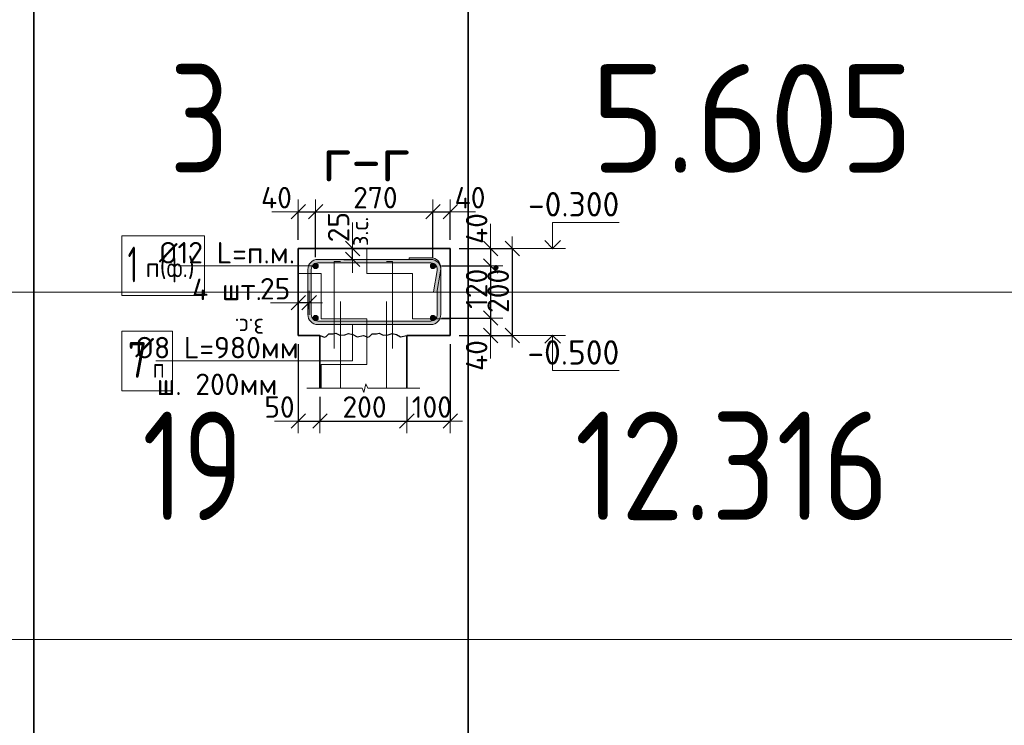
# Model space of a CAD drawing. Header units: metres. Extents: x -38 to 98, y -15 to 19.
# Tile 60 of 64: x 81.63 to 83.89, y 4.94 to 6.57. Entities that reach past the tile are written whole.
import ezdxf

# ---------------------------------------------------------------- set-up
doc = ezdxf.new("R2010")
doc.units = ezdxf.units.M
doc.header["$PDMODE"] = 65
doc.linetypes.add('______2', pattern=[0.27, 0.2, -0.07])
doc.layers.add('XR$4$Размерная линия_ общее', color=7, linetype='Continuous', lineweight=13)
doc.layers.add('XR$4$Текст_ общее_1', color=7, linetype='Continuous', lineweight=13)
doc.styles.add('ISOCPEUR', font='txt')
doc.dimstyles.new('DIMSTYLE_24', dxfattribs={"dimtxt": 0.0495, "dimasz": 0.0555, "dimexe": 0, "dimexo": 0, "dimgap": 0.02475, "dimtad": 2, "dimdec": 0, "dimlfac": 1000, "dimrnd": 1, "dimzin": 12, "dimdsep": 46, "dimtxsty": 'ISOCPEUR', "dimblk1": 'ALL_ML_STRICH', "dimblk2": 'ALL_ML_STRICH', "dimsah": 1, "dimcen": 0, "dimclrd": 7, "dimclre": 256, "dimclrt": 7, "dimadec": 0, "dimazin": 0, "dimtfac": 1, "dimtdec": 0, "dimtix": 1, "dimtmove": 2, "dimatfit": 3, "dimfxl": 0, "dimtvp": 1.2, "dimtzin": 0, "dimlwd": 0, "dimlwe": -3, "dimarcsym": 0})
doc.dimstyles.new('DIMSTYLE_26', dxfattribs={"dimtxt": 0.0495, "dimasz": 0.0555, "dimexe": 0, "dimexo": 0, "dimgap": 0.02475, "dimtad": 2, "dimdec": 0, "dimlfac": 1000, "dimrnd": 1, "dimzin": 12, "dimdsep": 46, "dimtxsty": 'ISOCPEUR', "dimblk1": 'ALL_ML_STRICH', "dimblk2": 'ALL_ML_STRICH', "dimsah": 1, "dimcen": 0, "dimclrd": 7, "dimclre": 256, "dimclrt": 7, "dimadec": 0, "dimazin": 0, "dimtfac": 1, "dimtdec": 0, "dimtix": 1, "dimtmove": 2, "dimatfit": 3, "dimfxl": 0, "dimtzin": 0, "dimlwd": 0, "dimlwe": -3, "dimarcsym": 0})

# ---------------------------------------------------------------- blocks, each defined once
blk = doc.blocks.new('ЭЛЕМЕНТ_УЗОРА_11')
at = {"color": 7, "linetype": 'Continuous', "lineweight": 13, "transparency": 33554687}
blk.add_line((82.5472, 5.7207), (82.5472, 5.7207), dxfattribs=at)
blk.add_lwpolyline([(82.2872, 5.7207), (82.4144, 5.7207), (82.418, 5.7107), (82.423, 5.7307), (82.4271, 5.7207), (82.5472, 5.7207)], dxfattribs=at)
blk = doc.blocks.new('ЭЛЕМЕНТ_УЗОРА_12')
at = {"color": 7, "linetype": 'Continuous', "lineweight": 25, "transparency": 33554687}
blk.add_line((82.5172, 5.8422), (82.5172, 5.8422), dxfattribs=at)
for points in [[(82.3172, 5.8422), (82.3272, 5.8382), (82.3315, 5.8401), (82.3372, 5.8462), (82.3472, 5.8462), (82.3533, 5.8473), (82.3627, 5.8432), (82.3741, 5.8434), (82.3831, 5.8469), (82.393, 5.8447), (82.4026, 5.8392), (82.4172, 5.8422)], [(82.4172, 5.8422), (82.4272, 5.8382), (82.4315, 5.8401), (82.4372, 5.8462), (82.4472, 5.8462), (82.4533, 5.8473), (82.4627, 5.8432), (82.4741, 5.8434), (82.4831, 5.8469), (82.493, 5.8447), (82.5026, 5.8392), (82.5172, 5.8422)]]:
    blk.add_lwpolyline(points, dxfattribs=at)
blk = doc.blocks.new('СЛОЖНЫЙ_ОБЪЕКТ_38')
at = {"color": 7, "linetype": 'Continuous', "lineweight": 13, "transparency": 33554687}
blk.add_line((82.8826, 5.8422), (82.7826, 5.8422), dxfattribs=at)
at = {"color": 7, "linetype": 'Continuous', "lineweight": 35, "transparency": 33554687}
blk.add_lwpolyline([(82.8345, 5.8241), (82.8526, 5.8422), (82.8708, 5.8241)], dxfattribs=at)
at = {"color": 7, "linetype": 'Continuous', "lineweight": 13, "transparency": 33554687}
blk.add_lwpolyline([(82.8526, 5.8422), (82.8526, 5.7612), (83.0061, 5.7612)], dxfattribs=at)
blk = doc.blocks.new('СЛОЖНЫЙ_ОБЪЕКТ_39')
at = {"color": 7, "linetype": 'Continuous', "lineweight": 13, "transparency": 33554687}
blk.add_line((82.8826, 6.0422), (82.7826, 6.0422), dxfattribs=at)
blk.add_lwpolyline([(82.8526, 6.0422), (82.8526, 6.1022), (83.0061, 6.1022)], dxfattribs=at)
at = {"color": 7, "linetype": 'Continuous', "lineweight": 35, "transparency": 33554687}
blk.add_lwpolyline([(82.8345, 6.0604), (82.8526, 6.0422), (82.8708, 6.0604)], dxfattribs=at)
blk = doc.blocks.new('СЛОЖНЫЙ_ОБЪЕКТ_57')
at = {"linetype": 'Continuous', "lineweight": 18, "true_color": 0xae9e9e, "transparency": 33554687}
h = blk.add_hatch(color=253, dxfattribs=at)
h.paths.add_polyline_path([(82.3122, 6.0172), (82.5722, 6.0172), (82.5767, 6.0168), (82.5809, 6.0155), (82.5849, 6.0134), (82.5883, 6.0106), (82.5912, 6.0072), (82.5934, 6.0033), (82.5947, 5.9991), (82.5952, 5.9947), (82.5949, 5.9902), (82.5952, 5.9922), (82.5952, 5.8902), (82.5949, 5.8862), (82.5939, 5.8824), (82.5922, 5.8787), (82.5899, 5.8754), (82.587, 5.8726), (82.5837, 5.8703), (82.5801, 5.8686), (82.5762, 5.8676), (82.5722, 5.8672), (82.3122, 5.8672), (82.3083, 5.8676), (82.3044, 5.8686), (82.3007, 5.8703), (82.2975, 5.8726), (82.2946, 5.8754), (82.2923, 5.8787), (82.2906, 5.8824), (82.2896, 5.8862), (82.2892, 5.8902), (82.2892, 5.9942), (82.2896, 5.9982), (82.2906, 6.0021), (82.2923, 6.0057), (82.2946, 6.009), (82.2975, 6.0118), (82.3007, 6.0141), (82.3044, 6.0158), (82.3083, 6.0169)], flags=16)
h.paths.add_polyline_path([(82.3071, 5.8761), (82.3096, 5.8754), (82.3122, 5.8752), (82.5722, 5.8752), (82.5748, 5.8754), (82.5774, 5.8761), (82.5797, 5.8772), (82.5819, 5.8787), (82.5837, 5.8806), (82.5852, 5.8827), (82.5863, 5.8851), (82.587, 5.8876), (82.5872, 5.8902), (82.5872, 5.9468), (82.5862, 5.941), (82.5783, 5.9424), (82.587, 5.9916), (82.5872, 5.9942), (82.587, 5.9968), (82.5863, 5.9994), (82.5852, 6.0017), (82.5837, 6.0039), (82.5819, 6.0057), (82.5797, 6.0072), (82.5774, 6.0083), (82.5748, 6.009), (82.5722, 6.0092), (82.3122, 6.0092), (82.3096, 6.009), (82.3071, 6.0083), (82.3047, 6.0072), (82.3026, 6.0057), (82.3008, 6.0039), (82.2993, 6.0017), (82.2981, 5.9994), (82.2975, 5.9968), (82.2972, 5.9942), (82.2972, 5.8902), (82.2975, 5.8876), (82.2981, 5.8851), (82.2993, 5.8827), (82.3008, 5.8806), (82.3026, 5.8787), (82.3047, 5.8772)])
blk.add_hatch(color=253, dxfattribs=at).paths.add_polyline_path([(82.5762, 6.0209), (82.5801, 6.0198), (82.5837, 6.0181), (82.587, 6.0158), (82.5899, 6.013), (82.5922, 6.0097), (82.5939, 6.0061), (82.5949, 6.0022), (82.5953, 5.9972), (82.5934, 6.0033), (82.5912, 6.0072), (82.5883, 6.0106), (82.5849, 6.0134), (82.5809, 6.0155), (82.5767, 6.0168), (82.5722, 6.0172), (82.5222, 6.0172), (82.5222, 6.0212), (82.5722, 6.0212)], flags=16)
at = {"color": 7, "linetype": 'Continuous', "lineweight": 18, "transparency": 33554687}
for p, q in [((82.3122, 6.0172), (82.5722, 6.0172)), ((82.3122, 6.0092), (82.5722, 6.0092)), ((82.5222, 6.0212), (82.5722, 6.0212)), ((82.5222, 6.0212), (82.5222, 6.0172)), ((82.2892, 5.9942), (82.2892, 5.8902)), ((82.2972, 5.9942), (82.2972, 5.8902)), ((82.587, 5.9916), (82.5783, 5.9424)), ((82.5949, 5.9902), (82.5862, 5.941)), ((82.5952, 5.9982), (82.5952, 5.8902)), ((82.5862, 5.941), (82.5783, 5.9424)), ((82.5872, 5.9468), (82.5872, 5.8902)), ((82.3122, 5.8752), (82.5722, 5.8752)), ((82.3122, 5.8672), (82.5722, 5.8672))]:
    blk.add_line(p, q, dxfattribs=at)
for centre, radius, start, end in [((82.3122, 5.9942), 0.023, 90, 180), ((82.3122, 5.9942), 0.015, 90, 180), ((82.5722, 5.9982), 0.023, 0, 90), ((82.5722, 5.9942), 0.023, 350, 90), ((82.5722, 5.9942), 0.015, 0, 90), ((82.5722, 5.9942), 0.015, 350, 90), ((82.3122, 5.8902), 0.023, 180, 270), ((82.3122, 5.8902), 0.015, 180, 270), ((82.5722, 5.8902), 0.015, 270, 0), ((82.5722, 5.8902), 0.023, 270, 0)]:
    blk.add_arc(centre, radius, start, end, dxfattribs=at)
blk = doc.blocks.new('ALL_ML_STRICH')
at = {"color": 0, "linetype": 'ByBlock', "lineweight": -2}
for p, q in [((0, -0.5), (0, 0.5)), ((-1, 0), (0.5, 0)), ((-0.3, -0.3), (0.3, 0.3))]:
    blk.add_line(p, q, dxfattribs=at)
blk = doc.blocks.new('*D410')
at = {"layer": 'DEFPOINTS', "color": 7, "linetype": 'Continuous', "lineweight": 13, "transparency": 33554687}
for p in [(82.6172, 6.0422), (82.7597, 6.0422), (82.6172, 5.8422)]:
    blk.add_point(p, dxfattribs=at)
at = {"layer": 'XR$4$Размерная линия_ общее', "color": 253, "linetype": 'Continuous', "lineweight": -2, "true_color": 0xa0a0a0, "transparency": 33554687}
for p, q in [((82.6372, 6.0422), (82.7597, 6.0422)), ((82.6372, 5.8422), (82.7597, 5.8422))]:
    blk.add_line(p, q, dxfattribs=at)
at = {"layer": 'XR$4$Размерная линия_ общее', "color": 7, "linetype": 'Continuous', "lineweight": -2, "transparency": 33554687}
blk.add_line((82.7597, 6.0422), (82.7597, 5.8422), dxfattribs=at)
at = {"layer": 'XR$4$Размерная линия_ общее', "color": 7, "linetype": 'Continuous', "lineweight": 13, "transparency": 33554687, "xscale": 0.0555, "yscale": 0.0555, "zscale": 0.0555}
for p, rotation in [((82.7597, 6.0422), 90), ((82.7597, 5.8422), 270)]:
    blk.add_blockref('ALL_ML_STRICH', p, dxfattribs=dict(at, rotation=rotation))
at = {"layer": 'XR$4$Размерная линия_ общее', "color": 7, "linetype": 'Continuous', "lineweight": 13, "transparency": 33554687, "insert": (82.7274, 5.9447), "char_height": 0.0495, "width": 0.1485, "attachment_point": 5, "rotation": 90, "style": 'ISOCPEUR'}
blk.add_mtext('\\A1;{200}', dxfattribs=at)
blk = doc.blocks.new('*D411')
at = {"layer": 'DEFPOINTS', "color": 7, "linetype": 'Continuous', "lineweight": 13, "transparency": 33554687}
for p in [(82.6172, 6.0422), (82.71, 6.0422), (82.5772, 6.0022)]:
    blk.add_point(p, dxfattribs=at)
at = {"layer": 'XR$4$Размерная линия_ общее', "color": 253, "linetype": 'Continuous', "lineweight": -2, "true_color": 0xa0a0a0, "transparency": 33554687}
for p, q in [((82.6372, 6.0422), (82.71, 6.0422)), ((82.5972, 6.0022), (82.71, 6.0022))]:
    blk.add_line(p, q, dxfattribs=at)
at = {"layer": 'XR$4$Размерная линия_ общее', "color": 7, "linetype": 'Continuous', "lineweight": -2, "transparency": 33554687}
blk.add_line((82.71, 6.0422), (82.71, 6.0022), dxfattribs=at)
at = {"layer": 'XR$4$Размерная линия_ общее', "color": 7, "linetype": 'Continuous', "lineweight": 13, "transparency": 33554687, "xscale": 0.0555, "yscale": 0.0555, "zscale": 0.0555}
for p, rotation in [((82.71, 6.0422), 90), ((82.71, 6.0022), 270)]:
    blk.add_blockref('ALL_ML_STRICH', p, dxfattribs=dict(at, rotation=rotation))
at = {"layer": 'XR$4$Размерная линия_ общее', "color": 7, "linetype": 'Continuous', "lineweight": 13, "transparency": 33554687, "insert": (82.6778, 6.0882), "char_height": 0.0495, "width": 0.099, "attachment_point": 5, "rotation": 90, "style": 'ISOCPEUR'}
blk.add_mtext('\\A1;{40}', dxfattribs=at)
blk = doc.blocks.new('*D412')
at = {"layer": 'DEFPOINTS', "color": 7, "linetype": 'Continuous', "lineweight": 13, "transparency": 33554687}
for p in [(82.5772, 6.0022), (82.71, 6.0022), (82.5772, 5.8822)]:
    blk.add_point(p, dxfattribs=at)
at = {"layer": 'XR$4$Размерная линия_ общее', "color": 253, "linetype": 'Continuous', "lineweight": -2, "true_color": 0xa0a0a0, "transparency": 33554687}
for p, q in [((82.5972, 6.0022), (82.71, 6.0022)), ((82.5972, 5.8822), (82.71, 5.8822))]:
    blk.add_line(p, q, dxfattribs=at)
at = {"layer": 'XR$4$Размерная линия_ общее', "color": 7, "linetype": 'Continuous', "lineweight": -2, "transparency": 33554687}
blk.add_line((82.71, 6.0022), (82.71, 5.8822), dxfattribs=at)
at = {"layer": 'XR$4$Размерная линия_ общее', "color": 7, "linetype": 'Continuous', "lineweight": 13, "transparency": 33554687, "xscale": 0.0555, "yscale": 0.0555, "zscale": 0.0555}
for p, rotation in [((82.71, 6.0022), 90), ((82.71, 5.8822), 270)]:
    blk.add_blockref('ALL_ML_STRICH', p, dxfattribs=dict(at, rotation=rotation))
at = {"layer": 'XR$4$Размерная линия_ общее', "color": 7, "linetype": 'Continuous', "lineweight": 13, "transparency": 33554687, "insert": (82.6777, 5.9496), "char_height": 0.0495, "width": 0.1485, "attachment_point": 5, "rotation": 90, "style": 'ISOCPEUR'}
blk.add_mtext('\\A1;{120}', dxfattribs=at)
blk = doc.blocks.new('*D413')
at = {"layer": 'DEFPOINTS', "color": 7, "linetype": 'Continuous', "lineweight": 13, "transparency": 33554687}
for p in [(82.5772, 5.8822), (82.71, 5.8822), (82.6172, 5.8422)]:
    blk.add_point(p, dxfattribs=at)
at = {"layer": 'XR$4$Размерная линия_ общее', "color": 253, "linetype": 'Continuous', "lineweight": -2, "true_color": 0xa0a0a0, "transparency": 33554687}
for p, q in [((82.5972, 5.8822), (82.71, 5.8822)), ((82.6372, 5.8422), (82.71, 5.8422))]:
    blk.add_line(p, q, dxfattribs=at)
at = {"layer": 'XR$4$Размерная линия_ общее', "color": 7, "linetype": 'Continuous', "lineweight": -2, "transparency": 33554687}
blk.add_line((82.71, 5.8822), (82.71, 5.8422), dxfattribs=at)
at = {"layer": 'XR$4$Размерная линия_ общее', "color": 7, "linetype": 'Continuous', "lineweight": 13, "transparency": 33554687, "xscale": 0.0555, "yscale": 0.0555, "zscale": 0.0555}
for p, rotation in [((82.71, 5.8822), 90), ((82.71, 5.8422), 270)]:
    blk.add_blockref('ALL_ML_STRICH', p, dxfattribs=dict(at, rotation=rotation))
at = {"layer": 'XR$4$Размерная линия_ общее', "color": 7, "linetype": 'Continuous', "lineweight": 13, "transparency": 33554687, "insert": (82.6777, 5.7959), "char_height": 0.0495, "width": 0.099, "attachment_point": 5, "rotation": 90, "style": 'ISOCPEUR'}
blk.add_mtext('\\A1;{40}', dxfattribs=at)
blk = doc.blocks.new('*D414')
at = {"layer": 'DEFPOINTS', "color": 7, "linetype": 'Continuous', "lineweight": 13, "transparency": 33554687}
for p in [(82.2672, 5.8422), (82.3172, 5.7207), (82.2672, 5.6451)]:
    blk.add_point(p, dxfattribs=at)
at = {"layer": 'XR$4$Размерная линия_ общее', "color": 253, "linetype": 'Continuous', "lineweight": -2, "true_color": 0xa0a0a0, "transparency": 33554687}
for p, q in [((82.2672, 5.8222), (82.2672, 5.6451)), ((82.3172, 5.7007), (82.3172, 5.6451))]:
    blk.add_line(p, q, dxfattribs=at)
at = {"layer": 'XR$4$Размерная линия_ общее', "color": 7, "linetype": 'Continuous', "lineweight": -2, "transparency": 33554687}
blk.add_line((82.2672, 5.6451), (82.3172, 5.6451), dxfattribs=at)
at = {"layer": 'XR$4$Размерная линия_ общее', "color": 7, "linetype": 'Continuous', "lineweight": 13, "transparency": 33554687, "xscale": 0.0555, "yscale": 0.0555, "zscale": 0.0555, "rotation": 180}
blk.add_blockref('ALL_ML_STRICH', (82.2672, 5.6451), dxfattribs=at)
at = {"layer": 'XR$4$Размерная линия_ общее', "color": 7, "linetype": 'Continuous', "lineweight": 13, "transparency": 33554687, "xscale": 0.0555, "yscale": 0.0555, "zscale": 0.0555}
blk.add_blockref('ALL_ML_STRICH', (82.3172, 5.6451), dxfattribs=at)
at = {"layer": 'XR$4$Размерная линия_ общее', "color": 7, "linetype": 'Continuous', "lineweight": 13, "transparency": 33554687, "insert": (82.2239, 5.6774), "char_height": 0.0495, "width": 0.099, "attachment_point": 5, "style": 'ISOCPEUR'}
blk.add_mtext('\\A1;{50}', dxfattribs=at)
blk = doc.blocks.new('*D415')
at = {"layer": 'DEFPOINTS', "color": 7, "linetype": 'Continuous', "lineweight": 13, "transparency": 33554687}
for p in [(82.3172, 5.7207), (82.5172, 5.7207), (82.3172, 5.6451)]:
    blk.add_point(p, dxfattribs=at)
at = {"layer": 'XR$4$Размерная линия_ общее', "color": 253, "linetype": 'Continuous', "lineweight": -2, "true_color": 0xa0a0a0, "transparency": 33554687}
for p, q in [((82.3172, 5.7007), (82.3172, 5.6451)), ((82.5172, 5.7007), (82.5172, 5.6451))]:
    blk.add_line(p, q, dxfattribs=at)
at = {"layer": 'XR$4$Размерная линия_ общее', "color": 7, "linetype": 'Continuous', "lineweight": -2, "transparency": 33554687}
blk.add_line((82.3172, 5.6451), (82.5172, 5.6451), dxfattribs=at)
at = {"layer": 'XR$4$Размерная линия_ общее', "color": 7, "linetype": 'Continuous', "lineweight": 13, "transparency": 33554687, "xscale": 0.0555, "yscale": 0.0555, "zscale": 0.0555, "rotation": 180}
blk.add_blockref('ALL_ML_STRICH', (82.3172, 5.6451), dxfattribs=at)
at = {"layer": 'XR$4$Размерная линия_ общее', "color": 7, "linetype": 'Continuous', "lineweight": 13, "transparency": 33554687, "xscale": 0.0555, "yscale": 0.0555, "zscale": 0.0555}
blk.add_blockref('ALL_ML_STRICH', (82.5172, 5.6451), dxfattribs=at)
at = {"layer": 'XR$4$Размерная линия_ общее', "color": 7, "linetype": 'Continuous', "lineweight": 13, "transparency": 33554687, "insert": (82.4197, 5.6774), "char_height": 0.0495, "width": 0.1485, "attachment_point": 5, "style": 'ISOCPEUR'}
blk.add_mtext('\\A1;{200}', dxfattribs=at)
blk = doc.blocks.new('*D416')
at = {"layer": 'DEFPOINTS', "color": 7, "linetype": 'Continuous', "lineweight": 13, "transparency": 33554687}
for p in [(82.6172, 5.8422), (82.5172, 5.7207), (82.5172, 5.6451)]:
    blk.add_point(p, dxfattribs=at)
at = {"layer": 'XR$4$Размерная линия_ общее', "color": 253, "linetype": 'Continuous', "lineweight": -2, "true_color": 0xa0a0a0, "transparency": 33554687}
for p, q in [((82.6172, 5.8222), (82.6172, 5.6451)), ((82.5172, 5.7007), (82.5172, 5.6451))]:
    blk.add_line(p, q, dxfattribs=at)
at = {"layer": 'XR$4$Размерная линия_ общее', "color": 7, "linetype": 'Continuous', "lineweight": -2, "transparency": 33554687}
blk.add_line((82.5172, 5.6451), (82.6172, 5.6451), dxfattribs=at)
at = {"layer": 'XR$4$Размерная линия_ общее', "color": 7, "linetype": 'Continuous', "lineweight": 13, "transparency": 33554687, "xscale": 0.0555, "yscale": 0.0555, "zscale": 0.0555, "rotation": 180}
blk.add_blockref('ALL_ML_STRICH', (82.5172, 5.6451), dxfattribs=at)
at = {"layer": 'XR$4$Размерная линия_ общее', "color": 7, "linetype": 'Continuous', "lineweight": 13, "transparency": 33554687, "xscale": 0.0555, "yscale": 0.0555, "zscale": 0.0555}
blk.add_blockref('ALL_ML_STRICH', (82.6172, 5.6451), dxfattribs=at)
at = {"layer": 'XR$4$Размерная линия_ общее', "color": 7, "linetype": 'Continuous', "lineweight": 13, "transparency": 33554687, "insert": (82.5747, 5.6774), "char_height": 0.0495, "width": 0.1485, "attachment_point": 5, "style": 'ISOCPEUR'}
blk.add_mtext('\\A1;{100}', dxfattribs=at)
blk = doc.blocks.new('*D417')
at = {"layer": 'DEFPOINTS', "color": 7, "linetype": 'Continuous', "lineweight": 13, "transparency": 33554687}
for p in [(82.2922, 5.9175), (82.2672, 5.8775), (82.2922, 5.8825)]:
    blk.add_point(p, dxfattribs=at)
at = {"layer": 'XR$4$Размерная линия_ общее', "color": 253, "linetype": 'Continuous', "lineweight": -2, "true_color": 0xa0a0a0, "transparency": 33554687}
for p, q in [((82.2672, 5.8975), (82.2672, 5.9175)), ((82.2922, 5.9025), (82.2922, 5.9175))]:
    blk.add_line(p, q, dxfattribs=at)
at = {"layer": 'XR$4$Размерная линия_ общее', "color": 7, "linetype": 'Continuous', "lineweight": -2, "transparency": 33554687}
blk.add_line((82.2922, 5.9175), (82.2672, 5.9175), dxfattribs=at)
at = {"layer": 'XR$4$Размерная линия_ общее', "color": 7, "linetype": 'Continuous', "lineweight": 13, "transparency": 33554687, "xscale": 0.0555, "yscale": 0.0555, "zscale": 0.0555}
for p, rotation in [((82.2922, 5.9175), 360), ((82.2672, 5.9175), 180)]:
    blk.add_blockref('ALL_ML_STRICH', p, dxfattribs=dict(at, rotation=rotation))
at = {"layer": 'XR$4$Размерная линия_ общее', "color": 7, "linetype": 'Continuous', "lineweight": 13, "transparency": 33554687, "insert": (82.2139, 5.9497), "char_height": 0.0495, "width": 0.099, "attachment_point": 5, "style": 'ISOCPEUR'}
blk.add_mtext('\\A1;{25}', dxfattribs=at)
at = {"layer": 'XR$4$Размерная линия_ общее', "color": 7, "linetype": 'Continuous', "lineweight": 13, "transparency": 33554687, "insert": (82.1884, 5.8403), "char_height": 0.0405, "width": 0.002025, "attachment_point": 1, "rotation": 180, "line_spacing_factor": 0.60241, "style": 'ISOCPEUR'}
blk.add_mtext('з.с.', dxfattribs=at)
blk = doc.blocks.new('*D418')
at = {"layer": 'DEFPOINTS', "color": 7, "linetype": 'Continuous', "lineweight": 13, "transparency": 33554687}
for p in [(82.3523, 6.0422), (82.3523, 6.0172), (82.3922, 6.0172)]:
    blk.add_point(p, dxfattribs=at)
at = {"layer": 'XR$4$Размерная линия_ общее', "color": 253, "linetype": 'Continuous', "lineweight": -2, "true_color": 0xa0a0a0, "transparency": 33554687}
for p, q in [((82.3723, 6.0422), (82.3922, 6.0422)), ((82.3723, 6.0172), (82.3922, 6.0172))]:
    blk.add_line(p, q, dxfattribs=at)
at = {"layer": 'XR$4$Размерная линия_ общее', "color": 7, "linetype": 'Continuous', "lineweight": -2, "transparency": 33554687}
blk.add_line((82.3922, 6.0172), (82.3922, 6.0422), dxfattribs=at)
at = {"layer": 'XR$4$Размерная линия_ общее', "color": 7, "linetype": 'Continuous', "lineweight": 13, "transparency": 33554687, "xscale": 0.0555, "yscale": 0.0555, "zscale": 0.0555}
for p, rotation in [((82.3922, 6.0172), 270), ((82.3922, 6.0422), 90)]:
    blk.add_blockref('ALL_ML_STRICH', p, dxfattribs=dict(at, rotation=rotation))
at = {"layer": 'XR$4$Размерная линия_ общее', "color": 7, "linetype": 'Continuous', "lineweight": 13, "transparency": 33554687, "insert": (82.36, 6.0915), "char_height": 0.0495, "width": 0.099, "attachment_point": 5, "rotation": 90, "style": 'ISOCPEUR'}
blk.add_mtext('\\A1;{25}', dxfattribs=at)
at = {"layer": 'XR$4$Размерная линия_ общее', "color": 7, "linetype": 'Continuous', "lineweight": 13, "transparency": 33554687, "insert": (82.3877, 6.0478), "char_height": 0.0405, "width": 0.002025, "attachment_point": 1, "rotation": 90, "line_spacing_factor": 0.60241, "style": 'ISOCPEUR'}
blk.add_mtext('з.с.', dxfattribs=at)
blk = doc.blocks.new('*D419')
at = {"layer": 'DEFPOINTS', "color": 7, "linetype": 'Continuous', "lineweight": 13, "transparency": 33554687}
for p in [(82.2672, 6.1271), (82.2672, 6.0422), (82.3072, 6.0022)]:
    blk.add_point(p, dxfattribs=at)
at = {"layer": 'XR$4$Размерная линия_ общее', "color": 253, "linetype": 'Continuous', "lineweight": -2, "true_color": 0xa0a0a0, "transparency": 33554687}
for p, q in [((82.2672, 6.0622), (82.2672, 6.1271)), ((82.3072, 6.0222), (82.3072, 6.1271))]:
    blk.add_line(p, q, dxfattribs=at)
at = {"layer": 'XR$4$Размерная линия_ общее', "color": 7, "linetype": 'Continuous', "lineweight": -2, "transparency": 33554687}
blk.add_line((82.2672, 6.1271), (82.3072, 6.1271), dxfattribs=at)
at = {"layer": 'XR$4$Размерная линия_ общее', "color": 7, "linetype": 'Continuous', "lineweight": 13, "transparency": 33554687, "xscale": 0.0555, "yscale": 0.0555, "zscale": 0.0555, "rotation": 180}
blk.add_blockref('ALL_ML_STRICH', (82.2672, 6.1271), dxfattribs=at)
at = {"layer": 'XR$4$Размерная линия_ общее', "color": 7, "linetype": 'Continuous', "lineweight": 13, "transparency": 33554687, "xscale": 0.0555, "yscale": 0.0555, "zscale": 0.0555}
blk.add_blockref('ALL_ML_STRICH', (82.3072, 6.1271), dxfattribs=at)
at = {"layer": 'XR$4$Размерная линия_ общее', "color": 7, "linetype": 'Continuous', "lineweight": 13, "transparency": 33554687, "insert": (82.217, 6.1594), "char_height": 0.0495, "width": 0.099, "attachment_point": 5, "style": 'ISOCPEUR'}
blk.add_mtext('\\A1;{40}', dxfattribs=at)
blk = doc.blocks.new('*D420')
at = {"layer": 'DEFPOINTS', "color": 7, "linetype": 'Continuous', "lineweight": 13, "transparency": 33554687}
for p in [(82.3072, 6.1271), (82.3072, 6.0022), (82.5772, 6.0022)]:
    blk.add_point(p, dxfattribs=at)
at = {"layer": 'XR$4$Размерная линия_ общее', "color": 253, "linetype": 'Continuous', "lineweight": -2, "true_color": 0xa0a0a0, "transparency": 33554687}
for p, q in [((82.3072, 6.0222), (82.3072, 6.1271)), ((82.5772, 6.0222), (82.5772, 6.1271))]:
    blk.add_line(p, q, dxfattribs=at)
at = {"layer": 'XR$4$Размерная линия_ общее', "color": 7, "linetype": 'Continuous', "lineweight": -2, "transparency": 33554687}
blk.add_line((82.3072, 6.1271), (82.5772, 6.1271), dxfattribs=at)
at = {"layer": 'XR$4$Размерная линия_ общее', "color": 7, "linetype": 'Continuous', "lineweight": 13, "transparency": 33554687, "xscale": 0.0555, "yscale": 0.0555, "zscale": 0.0555, "rotation": 180}
blk.add_blockref('ALL_ML_STRICH', (82.3072, 6.1271), dxfattribs=at)
at = {"layer": 'XR$4$Размерная линия_ общее', "color": 7, "linetype": 'Continuous', "lineweight": 13, "transparency": 33554687, "xscale": 0.0555, "yscale": 0.0555, "zscale": 0.0555}
blk.add_blockref('ALL_ML_STRICH', (82.5772, 6.1271), dxfattribs=at)
at = {"layer": 'XR$4$Размерная линия_ общее', "color": 7, "linetype": 'Continuous', "lineweight": 13, "transparency": 33554687, "insert": (82.4447, 6.1594), "char_height": 0.0495, "width": 0.1485, "attachment_point": 5, "style": 'ISOCPEUR'}
blk.add_mtext('\\A1;{270}', dxfattribs=at)
blk = doc.blocks.new('*D421')
at = {"layer": 'DEFPOINTS', "color": 7, "linetype": 'Continuous', "lineweight": 13, "transparency": 33554687}
for p in [(82.5772, 6.1271), (82.6172, 6.0422), (82.5772, 6.0022)]:
    blk.add_point(p, dxfattribs=at)
at = {"layer": 'XR$4$Размерная линия_ общее', "color": 253, "linetype": 'Continuous', "lineweight": -2, "true_color": 0xa0a0a0, "transparency": 33554687}
for p, q in [((82.5772, 6.0222), (82.5772, 6.1271)), ((82.6172, 6.0622), (82.6172, 6.1271))]:
    blk.add_line(p, q, dxfattribs=at)
at = {"layer": 'XR$4$Размерная линия_ общее', "color": 7, "linetype": 'Continuous', "lineweight": -2, "transparency": 33554687}
blk.add_line((82.5772, 6.1271), (82.6172, 6.1271), dxfattribs=at)
at = {"layer": 'XR$4$Размерная линия_ общее', "color": 7, "linetype": 'Continuous', "lineweight": 13, "transparency": 33554687, "xscale": 0.0555, "yscale": 0.0555, "zscale": 0.0555, "rotation": 180}
blk.add_blockref('ALL_ML_STRICH', (82.5772, 6.1271), dxfattribs=at)
at = {"layer": 'XR$4$Размерная линия_ общее', "color": 7, "linetype": 'Continuous', "lineweight": 13, "transparency": 33554687, "xscale": 0.0555, "yscale": 0.0555, "zscale": 0.0555}
blk.add_blockref('ALL_ML_STRICH', (82.6172, 6.1271), dxfattribs=at)
at = {"layer": 'XR$4$Размерная линия_ общее', "color": 7, "linetype": 'Continuous', "lineweight": 13, "transparency": 33554687, "insert": (82.6625, 6.1594), "char_height": 0.0495, "width": 0.099, "attachment_point": 5, "style": 'ISOCPEUR'}
blk.add_mtext('\\A1;{40}', dxfattribs=at)

msp = doc.modelspace()

# ---------------------------------------------------------------- hatches: boundary and pattern name
at = {"linetype": 'Continuous', "lineweight": 13, "transparency": 33554687}
h = msp.add_hatch(dxfattribs=at)
h.set_pattern_fill('____', scale=0.105, style=0, pattern_type=2)
h.set_pattern_definition([(0, (0.21, 0.21), (0.105, 0.105), [0.105, -0.105]), (90, (0.21, 0.21), (-0.105, 0.105), [0.105, -0.105])])
h.paths.add_polyline_path([(82.2672, 6.0422), (82.2672, 5.8422), (82.6172, 5.8422), (82.6172, 6.0422)], flags=0)
for points in [[(82.3086, 5.9964), (82.3059, 5.9964), (82.3035, 5.9975), (82.3018, 5.9996), (82.3012, 6.0022), (82.3018, 6.0048), (82.3035, 6.0069), (82.3059, 6.0081), (82.3086, 6.0081), (82.311, 6.0069), (82.3127, 6.0048), (82.3132, 6.0022), (82.3127, 5.9996), (82.311, 5.9975)], [(82.5786, 5.9964), (82.5759, 5.9964), (82.5735, 5.9975), (82.5718, 5.9996), (82.5712, 6.0022), (82.5718, 6.0048), (82.5735, 6.0069), (82.5759, 6.0081), (82.5786, 6.0081), (82.581, 6.0069), (82.5827, 6.0048), (82.5832, 6.0022), (82.5827, 5.9996), (82.581, 5.9975)]]:
    msp.add_hatch(color=7, dxfattribs=at).paths.add_polyline_path(points, flags=16)
for points in [[(82.7236, 6.0041), (82.7209, 6.0041), (82.7185, 6.0029), (82.7168, 6.0008), (82.7162, 5.9982), (82.7168, 5.9956), (82.7185, 5.9935), (82.7209, 5.9924), (82.7236, 5.9924), (82.726, 5.9935), (82.7277, 5.9956), (82.7282, 5.9982), (82.7277, 6.0008), (82.726, 6.0029)], [(82.3086, 5.8881), (82.3059, 5.8881), (82.3035, 5.8869), (82.3018, 5.8848), (82.3012, 5.8822), (82.3018, 5.8796), (82.3035, 5.8775), (82.3059, 5.8764), (82.3086, 5.8764), (82.311, 5.8775), (82.3127, 5.8796), (82.3132, 5.8822), (82.3127, 5.8848), (82.311, 5.8869)], [(82.5786, 5.8881), (82.5759, 5.8881), (82.5735, 5.8869), (82.5718, 5.8848), (82.5712, 5.8822), (82.5718, 5.8796), (82.5735, 5.8775), (82.5759, 5.8764), (82.5786, 5.8764), (82.581, 5.8775), (82.5827, 5.8796), (82.5832, 5.8822), (82.5827, 5.8848), (82.581, 5.8869)]]:
    msp.add_hatch(color=7, dxfattribs=at).paths.add_polyline_path(points)
h = msp.add_hatch(dxfattribs=at)
h.set_pattern_fill('____', color=254, scale=0.105, angle=90, style=0, pattern_type=2)
h.set_pattern_definition([(90, (-0.21, 0.21), (-0.105, 0.105), [0.105, -0.105]), (180, (-0.21, 0.21), (-0.105, -0.105), [0.105, -0.105])])
h.paths.add_polyline_path([(82.3172, 5.8422), (82.3172, 5.7207), (82.5172, 5.7207), (82.5172, 5.8422)], flags=0)

# ---------------------------------------------------------------- linework, layer by layer
at = {"color": 7, "linetype": 'Continuous', "lineweight": 35, "transparency": 33554687}
for p, q in [((81.6585, 6.7419), (81.6585, 5.9419)), ((82.6585, 6.7419), (82.6585, 5.9419)), ((82.6172, 5.8422), (82.6172, 6.0422)), ((81.6585, 5.9419), (81.6585, 5.1419)), ((82.6585, 5.9419), (82.6585, 5.1419)), ((82.3172, 5.8422), (82.2672, 5.8422)), ((82.3172, 5.8422), (82.3172, 5.7207)), ((82.5172, 5.8422), (82.5172, 5.7207)), ((82.5172, 5.8422), (82.6172, 5.8422)), ((81.6585, 5.1419), (81.6585, 4.3419)), ((82.6585, 5.1419), (82.6585, 4.3419))]:
    msp.add_line(p, q, dxfattribs=at)
at = {"color": 7, "linetype": 'Continuous', "lineweight": 13, "transparency": 33554687}
for p, q in [((82.2672, 6.1271), (82.2062, 6.1271)), ((82.6172, 6.1271), (82.6752, 6.1271)), ((82.3922, 6.0422), (82.3922, 6.1022)), ((82.71, 6.0422), (82.71, 6.0992)), ((86.1585, 5.9419), (67.6585, 5.9419)), ((82.2672, 5.9175), (82.2032, 5.9175)), ((82.71, 5.8422), (82.71, 5.7892)), ((82.2672, 5.6451), (82.2122, 5.6451)), ((86.1585, 5.1419), (67.6585, 5.1419))]:
    msp.add_line(p, q, dxfattribs=at)
at = {"color": 7, "linetype": 'Continuous', "lineweight": 35, "transparency": 33554687}
msp.add_lwpolyline([(82.6172, 6.0422), (82.2672, 6.0422), (82.2672, 5.8422)], dxfattribs=at)
at = {"color": 8, "linetype": '______2', "lineweight": 13, "transparency": 33554687}
for points in [[(82.3642, 5.7207), (82.3642, 6.0122), (82.3502, 6.0122), (82.3502, 5.7207), (82.3642, 5.7207)], [(82.4702, 5.7207), (82.4702, 6.0122), (82.4842, 6.0122), (82.4842, 5.7207), (82.4702, 5.7207)]]:
    msp.add_lwpolyline(points, close=True, dxfattribs=at)
at = {"color": 7, "linetype": 'Continuous', "lineweight": 13, "transparency": 33554687}
msp.add_lwpolyline([(81.9394, 5.7837), (82.3923, 5.7837), (82.3923, 5.8682)], dxfattribs=at)
at = {"color": 7, "linetype": 'Continuous', "lineweight": 18, "transparency": 33554687}
for centre in [(82.3072, 6.0022), (82.5772, 6.0022), (82.3072, 5.8822), (82.5772, 5.8822)]:
    msp.add_circle(centre, 0.006, dxfattribs=at)
at = {"layer": 'XR$4$Текст_ общее_1', "color": 7, "linetype": 'Continuous', "lineweight": 13, "transparency": 33554687}
for points in [[(81.8609, 5.934), (82.0512, 5.934), (82.0512, 6.0715), (81.8609, 6.0715), (81.8609, 5.934)], [(82.3072, 6.0022), (82.2227, 6.0022), (81.9912, 6.0022)], [(81.8609, 5.7145), (81.9777, 5.7145), (81.9777, 5.852), (81.8609, 5.852), (81.8609, 5.7145)]]:
    msp.add_lwpolyline(points, dxfattribs=at)

# ---------------------------------------------------------------- block references
at = {"color": 7, "linetype": 'Continuous', "lineweight": 35, "transparency": 33554687}
for name in ['СЛОЖНЫЙ_ОБЪЕКТ_39', 'СЛОЖНЫЙ_ОБЪЕКТ_38']:
    msp.add_blockref(name, (0, 0), dxfattribs=at)
at = {"color": 7, "linetype": 'Continuous', "lineweight": 18, "transparency": 33554687}
msp.add_blockref('СЛОЖНЫЙ_ОБЪЕКТ_57', (0, 0), dxfattribs=at)
at = {"color": 7, "linetype": 'Continuous', "lineweight": 25, "transparency": 33554687}
msp.add_blockref('ЭЛЕМЕНТ_УЗОРА_12', (0, 0), dxfattribs=at)
at = {"color": 7, "linetype": 'Continuous', "lineweight": 13, "transparency": 33554687}
msp.add_blockref('ЭЛЕМЕНТ_УЗОРА_11', (0, 0), dxfattribs=at)

# ---------------------------------------------------------------- texts
at = {"color": 7, "linetype": 'Continuous', "lineweight": 35, "transparency": 33554687, "char_height": 0.25, "attachment_point": 7, "style": 'ISOCPEUR'}
for s, insert, width in [('\\W0.78;3', (81.971, 6.2169), 0.272006), ('\\W0.94;5.605', (82.941, 6.2169), 0.891677), ('\\W0.75;19', (81.9085, 5.4169), 0.393567), ('\\W0.85;12.316', (82.9035, 5.4169), 0.955676)]:
    msp.add_mtext(s, dxfattribs=dict(at, insert=insert, width=width))
at = {"color": 7, "linetype": 'Continuous', "lineweight": 50, "transparency": 33554687, "insert": (82.4234, 6.2477), "char_height": 0.10125, "width": 0.258848, "attachment_point": 5, "style": 'ISOCPEUR'}
msp.add_mtext('\\A1;{\\fISOCPEUR|i0|b0;\\H0.101250;\\W1.000000;\\C7;г-г}\\P', dxfattribs=at)
at = {"color": 7, "linetype": 'Continuous', "lineweight": 13, "transparency": 33554687, "char_height": 0.05625, "width": 0.240469, "attachment_point": 9, "style": 'ISOCPEUR'}
for s, insert in [('\\A1;{\\fISOCPEUR|i0|b0;\\H0.056250;\\W1.000000;\\C7;-0.300}\\P', (83.0061, 6.116)), ('\\A1;{\\fISOCPEUR|i0|b0;\\H0.056250;\\W1.000000;\\C7;-0.500}\\P', (83.0061, 5.775))]:
    msp.add_mtext(s, dxfattribs=dict(at, insert=insert))
at = {"color": 7, "linetype": 'Continuous', "lineweight": 13, "transparency": 33554687, "char_height": 0.0495, "attachment_point": 2, "line_spacing_factor": 1.024096}
for s, insert, width in [('\\A1;{\\fISOCPEUR|i0|b0;\\H0.049500;\\W1.000000;\\C7;Ø12 L=п.м.}\\P{\\fISOCPEUR|i0|b0;\\H0.049500;\\W1.000000;\\C7;4 шт.}\\P', (82.1032, 6.0574), 0.330041), ('\\A1;{\\fISOCPEUR|i0|b0;\\H0.049500;\\W1.000000;\\C7;Ø8 L=980мм}\\P{\\fISOCPEUR|i0|b0;\\H0.049500;\\W1.000000;\\C7;ш. 200мм}\\P', (82.0803, 5.8389), 0.384491)]:
    msp.add_mtext(s, dxfattribs=dict(at, insert=insert, width=width))
at = {"layer": 'XR$4$Текст_ общее_1', "color": 7, "linetype": 'Continuous', "lineweight": 13, "transparency": 33554687, "attachment_point": 7, "rotation": 0, "style": 'ISOCPEUR'}
for s, insert, char_height, width in [('\\W0.56;1', (81.8747, 5.9643), 0.0825, 0.064167), ('\\W0.93;п(ф.)', (81.9159, 5.9643), 0.045, 0.14237)]:
    msp.add_mtext(s, dxfattribs=dict(at, insert=insert, char_height=char_height, width=width))
at = {"layer": 'XR$4$Текст_ общее_1', "color": 7, "linetype": 'Continuous', "lineweight": 13, "transparency": 33554687, "attachment_point": 7, "style": 'ISOCPEUR'}
for s, insert, char_height, width in [('\\W0.78;7', (81.8747, 5.7448), 0.0825, 0.089762), ('\\W0.78;п', (81.9324, 5.7448), 0.045, 0.048961)]:
    msp.add_mtext(s, dxfattribs=dict(at, insert=insert, char_height=char_height, width=width))

# ---------------------------------------------------------------- dimensions: what is measured, and where the dimension line sits
at = {"layer": 'XR$4$Размерная линия_ общее', "color": 7, "linetype": 'Continuous', "lineweight": 13, "transparency": 33554687}
for base, p1, p2, dimstyle, picture, middle in [((82.3072, 6.1271), (82.2672, 6.0622), (82.3072, 6.0222), 'DIMSTYLE_24', '*D419', (82.217, 6.1594)), ((82.5772, 6.1271), (82.3072, 6.0222), (82.5772, 6.0222), 'DIMSTYLE_26', '*D420', (82.4447, 6.1594)), ((82.6172, 6.1271), (82.5772, 6.0222), (82.6172, 6.0622), 'DIMSTYLE_24', '*D421', (82.6625, 6.1594)), ((82.3172, 5.6451), (82.2672, 5.8222), (82.3172, 5.7007), 'DIMSTYLE_24', '*D414', (82.2239, 5.6774)), ((82.6172, 5.6451), (82.5172, 5.7007), (82.6172, 5.8222), 'DIMSTYLE_24', '*D416', (82.5747, 5.6774)), ((82.5172, 5.6451), (82.3172, 5.7007), (82.5172, 5.7007), 'DIMSTYLE_26', '*D415', (82.4197, 5.6774))]:
    dim = msp.add_linear_dim(base=base, p1=p1, p2=p2, dimstyle=dimstyle, override={"dimpost": '<>', "dimclrd": 7, "dimclre": 253, "dimclrt": 7, "dimlwd": 0, "dimlwe": 65533}, dxfattribs=at)
    dim.commit()
    dim.dimension.update_dxf_attribs({"geometry": picture, "text_midpoint": middle, "dimtype": 160})
for base, p1, p2, angle, picture, middle in [((82.3922, 6.0422), (82.3723, 6.0172), (82.3723, 6.0422), 90, '*D418', (82.36, 6.0915)), ((82.2672, 5.9175), (82.2922, 5.9025), (82.2672, 5.8975), 180, '*D417', (82.2139, 5.9497))]:
    dim = msp.add_linear_dim(base=base, p1=p1, p2=p2, angle=angle, text='<>\\Xз.с.', dimstyle='DIMSTYLE_24', override={"dimpost": '<>', "dimclrd": 7, "dimclre": 253, "dimclrt": 7, "dimlwd": 0, "dimlwe": 65533}, dxfattribs=at)
    dim.commit()
    dim.dimension.update_dxf_attribs({"geometry": picture, "text_midpoint": middle, "dimtype": 160})
for base, p1, p2, dimstyle, picture, middle in [((82.71, 6.0022), (82.6372, 6.0422), (82.5972, 6.0022), 'DIMSTYLE_24', '*D411', (82.6778, 6.0882)), ((82.7597, 5.8422), (82.6372, 6.0422), (82.6372, 5.8422), 'DIMSTYLE_26', '*D410', (82.7274, 5.9447)), ((82.71, 5.8822), (82.5972, 6.0022), (82.5972, 5.8822), 'DIMSTYLE_24', '*D412', (82.6777, 5.9496)), ((82.71, 5.8422), (82.5972, 5.8822), (82.6372, 5.8422), 'DIMSTYLE_24', '*D413', (82.6777, 5.7959))]:
    dim = msp.add_linear_dim(base=base, p1=p1, p2=p2, angle=270, dimstyle=dimstyle, override={"dimpost": '<>', "dimclrd": 7, "dimclre": 253, "dimclrt": 7, "dimlwd": 0, "dimlwe": 65533}, dxfattribs=at)
    dim.commit()
    dim.dimension.update_dxf_attribs({"geometry": picture, "text_midpoint": middle, "dimtype": 160})

doc.saveas('drawing.dxf')
